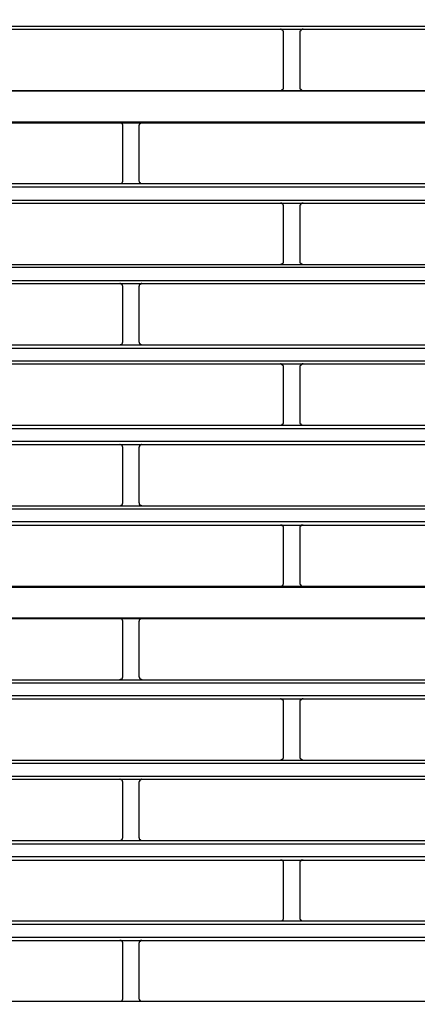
# Model space of a CAD drawing. Header units: millimetres. Extents: x 39871 to 53385, y 51832 to 57813.
# Tile 63 of 88: x 48597 to 48621, y 52684 to 52745. Entities that reach past the tile are written whole.
import ezdxf
from ezdxf import colors
from ezdxf.entities.mleader import LeaderData, LeaderLine
from ezdxf.math import Vec2, Vec3

# ---------------------------------------------------------------- set-up
doc = ezdxf.new("R2010")
doc.units = ezdxf.units.MM
doc.layers.add('AQUAREA', color=7, linetype='Continuous')
doc.layers.add('IS_KAN_OPIS', color=7, linetype='Continuous', lineweight=30)
doc.styles.add('ARIAL', font='ARIALN.TTF')

# ---------------------------------------------------------------- blocks, each defined once
blk = doc.blocks.new('SPLIT')
at = {"layer": 'AQUAREA'}
for points in [[(24308.59, -665.28), (24877.69, -665.28)], [(24308.59, -665.77), (24877.69, -665.77)], [(24740.7, -666.26), (24740.7, -666.26), (24740.7, -666.19), (24740.7, -666.12), (24740.7, -666.05), (24740.63, -666.05), (24740.63, -665.98), (24740.56, -665.98), (24740.56, -665.91), (24740.49, -665.91), (24740.49, -665.84), (24740.42, -665.84), (24740.35, -665.84), (24740.35, -665.77), (24740.28, -665.77), (24740.21, -665.77)], [(24743.71, -665.77), (24743.71, -665.77), (24743.64, -665.77), (24743.57, -665.77), (24743.57, -665.84), (24743.5, -665.84), (24743.43, -665.84), (24743.43, -665.91), (24743.36, -665.91), (24743.36, -665.98), (24743.29, -665.98), (24743.29, -666.05), (24743.22, -666.05), (24743.22, -666.12), (24743.22, -666.19), (24743.22, -666.26)], [(24740.7, -674.73), (24740.7, -666.26)], [(24743.22, -666.26), (24743.22, -674.73)], [(24740.21, -675.22), (24740.21, -675.22), (24740.28, -675.22), (24740.35, -675.22), (24740.35, -675.15), (24740.42, -675.15), (24740.49, -675.15), (24740.49, -675.08), (24740.56, -675.08), (24740.56, -675.01), (24740.63, -675.01), (24740.63, -674.94), (24740.7, -674.94), (24740.7, -674.87), (24740.7, -674.8), (24740.7, -674.73)], [(24743.22, -674.73), (24743.22, -674.73), (24743.22, -674.8), (24743.22, -674.87), (24743.22, -674.94), (24743.29, -674.94), (24743.29, -675.01), (24743.36, -675.01), (24743.36, -675.08), (24743.43, -675.08), (24743.43, -675.15), (24743.5, -675.15), (24743.57, -675.15), (24743.57, -675.22), (24743.64, -675.22), (24743.71, -675.22)], [(24308.59, -675.22), (24877.69, -675.22)], [(24308.59, -675.29), (24877.69, -675.29)], [(24308.59, -680.05), (24877.69, -680.05)], [(24308.59, -680.19), (24877.69, -680.19)], [(24715.92, -680.68), (24715.92, -680.68), (24715.92, -680.61), (24715.92, -680.54), (24715.92, -680.47), (24715.85, -680.47), (24715.85, -680.4), (24715.78, -680.33), (24715.78, -680.26), (24715.71, -680.26), (24715.64, -680.26), (24715.64, -680.19), (24715.57, -680.19), (24715.5, -680.19), (24715.43, -680.19)], [(24715.92, -689.08), (24715.92, -680.68)], [(24718.86, -680.19), (24718.86, -680.19), (24718.79, -680.19), (24718.72, -680.19), (24718.65, -680.19), (24718.65, -680.26), (24718.58, -680.26), (24718.58, -680.33), (24718.51, -680.33), (24718.51, -680.4), (24718.44, -680.4), (24718.44, -680.47), (24718.44, -680.54), (24718.37, -680.61), (24718.37, -680.68)], [(24718.37, -680.68), (24718.37, -689.08)], [(24308.59, -689.57), (24877.69, -689.57)], [(24308.59, -690.06), (24877.69, -690.06)], [(24715.43, -689.57), (24715.43, -689.57), (24715.5, -689.57), (24715.57, -689.57), (24715.64, -689.57), (24715.64, -689.5), (24715.71, -689.5), (24715.78, -689.5), (24715.78, -689.43), (24715.85, -689.36), (24715.85, -689.29), (24715.92, -689.29), (24715.92, -689.22), (24715.92, -689.15), (24715.92, -689.08)], [(24718.37, -689.08), (24718.37, -689.08), (24718.37, -689.15), (24718.44, -689.22), (24718.44, -689.29), (24718.44, -689.36), (24718.51, -689.36), (24718.51, -689.43), (24718.58, -689.43), (24718.58, -689.5), (24718.65, -689.5), (24718.65, -689.57), (24718.72, -689.57), (24718.79, -689.57), (24718.86, -689.57)], [(24308.59, -692.09), (24877.69, -692.09)], [(24308.59, -692.58), (24877.69, -692.58)], [(24740.7, -693.07), (24740.7, -693.07), (24740.7, -693), (24740.7, -692.93), (24740.7, -692.86), (24740.63, -692.86), (24740.63, -692.79), (24740.63, -692.72), (24740.56, -692.72), (24740.56, -692.65), (24740.49, -692.65), (24740.42, -692.65), (24740.42, -692.58), (24740.35, -692.58), (24740.28, -692.58), (24740.21, -692.58)], [(24740.7, -701.47), (24740.7, -693.07)], [(24743.71, -692.58), (24743.71, -692.58), (24743.64, -692.58), (24743.57, -692.58), (24743.5, -692.58), (24743.5, -692.65), (24743.43, -692.65), (24743.36, -692.65), (24743.36, -692.72), (24743.29, -692.72), (24743.29, -692.79), (24743.29, -692.86), (24743.22, -692.86), (24743.22, -692.93), (24743.22, -693), (24743.22, -693.07)], [(24743.22, -693.07), (24743.22, -701.47)], [(24308.59, -702.03), (24877.69, -702.03)], [(24308.59, -702.45), (24877.69, -702.45)], [(24740.21, -702.03), (24740.21, -702.03), (24740.28, -701.96), (24740.35, -701.96), (24740.42, -701.96), (24740.49, -701.96), (24740.49, -701.89), (24740.56, -701.89), (24740.56, -701.82), (24740.63, -701.82), (24740.63, -701.75), (24740.7, -701.75), (24740.7, -701.68), (24740.7, -701.61), (24740.7, -701.54), (24740.7, -701.47)], [(24743.22, -701.47), (24743.22, -701.54), (24743.22, -701.61), (24743.22, -701.68), (24743.22, -701.75), (24743.29, -701.75), (24743.29, -701.82), (24743.36, -701.82), (24743.36, -701.89), (24743.43, -701.89), (24743.43, -701.96), (24743.5, -701.96), (24743.57, -701.96), (24743.64, -701.96), (24743.71, -702.03)], [(24308.59, -704.48), (24877.69, -704.48)], [(24308.59, -704.97), (24877.69, -704.97)], [(24715.92, -705.46), (24715.92, -705.46), (24715.92, -705.39), (24715.92, -705.32), (24715.85, -705.32), (24715.85, -705.25), (24715.85, -705.18), (24715.78, -705.18), (24715.78, -705.11), (24715.71, -705.11), (24715.71, -705.04), (24715.64, -705.04), (24715.57, -704.97), (24715.5, -704.97), (24715.43, -704.97)], [(24715.92, -713.93), (24715.92, -705.46)], [(24718.86, -704.97), (24718.86, -704.97), (24718.79, -704.97), (24718.72, -704.97), (24718.72, -705.04), (24718.65, -705.04), (24718.58, -705.04), (24718.58, -705.11), (24718.51, -705.11), (24718.51, -705.18), (24718.44, -705.18), (24718.44, -705.25), (24718.44, -705.32), (24718.44, -705.39), (24718.37, -705.39), (24718.37, -705.46)], [(24718.37, -705.46), (24718.37, -713.93)], [(24308.59, -714.42), (24877.69, -714.42)], [(24715.43, -714.42), (24715.43, -714.42), (24715.5, -714.42), (24715.5, -714.35), (24715.57, -714.35), (24715.64, -714.35), (24715.71, -714.35), (24715.71, -714.28), (24715.78, -714.28), (24715.78, -714.21), (24715.85, -714.21), (24715.85, -714.14), (24715.85, -714.07), (24715.92, -714.07), (24715.92, -714), (24715.92, -713.93)], [(24718.37, -713.93), (24718.37, -713.93), (24718.37, -714), (24718.44, -714), (24718.44, -714.07), (24718.44, -714.14), (24718.51, -714.14), (24718.51, -714.21), (24718.51, -714.28), (24718.58, -714.28), (24718.65, -714.28), (24718.65, -714.35), (24718.72, -714.35), (24718.79, -714.35), (24718.79, -714.42), (24718.86, -714.42)], [(24308.59, -714.91), (24877.69, -714.91)], [(24308.59, -716.87), (24877.69, -716.87)], [(24308.59, -717.36), (24877.69, -717.36)], [(24740.7, -717.85), (24740.7, -717.85), (24740.7, -717.78), (24740.7, -717.71), (24740.7, -717.64), (24740.63, -717.64), (24740.63, -717.57), (24740.56, -717.57), (24740.56, -717.5), (24740.49, -717.5), (24740.49, -717.43), (24740.42, -717.43), (24740.35, -717.43), (24740.35, -717.36), (24740.28, -717.36), (24740.21, -717.36)], [(24743.71, -717.36), (24743.71, -717.36), (24743.64, -717.36), (24743.57, -717.36), (24743.57, -717.43), (24743.5, -717.43), (24743.43, -717.43), (24743.43, -717.5), (24743.36, -717.5), (24743.36, -717.57), (24743.29, -717.57), (24743.29, -717.64), (24743.22, -717.64), (24743.22, -717.71), (24743.22, -717.78), (24743.22, -717.85)], [(24740.7, -726.32), (24740.7, -717.85)], [(24743.22, -717.85), (24743.22, -726.32)], [(24740.21, -726.81), (24740.21, -726.81), (24740.28, -726.81), (24740.35, -726.81), (24740.35, -726.74), (24740.42, -726.74), (24740.49, -726.74), (24740.49, -726.67), (24740.56, -726.67), (24740.56, -726.6), (24740.63, -726.6), (24740.63, -726.53), (24740.7, -726.53), (24740.7, -726.46), (24740.7, -726.39), (24740.7, -726.32)], [(24743.22, -726.32), (24743.22, -726.32), (24743.22, -726.39), (24743.22, -726.46), (24743.22, -726.53), (24743.29, -726.53), (24743.29, -726.6), (24743.36, -726.6), (24743.36, -726.67), (24743.43, -726.67), (24743.43, -726.74), (24743.5, -726.74), (24743.57, -726.74), (24743.57, -726.81), (24743.64, -726.81), (24743.71, -726.81)], [(24308.59, -726.81), (24877.69, -726.81)], [(24308.59, -727.3), (24877.69, -727.3)], [(24308.59, -729.26), (24877.69, -729.26)], [(24308.59, -729.75), (24877.69, -729.75)], [(24715.92, -730.24), (24715.92, -730.24), (24715.92, -730.17), (24715.92, -730.1), (24715.85, -730.1), (24715.85, -730.03), (24715.85, -729.96), (24715.78, -729.96), (24715.78, -729.89), (24715.71, -729.89), (24715.71, -729.82), (24715.64, -729.82), (24715.57, -729.82), (24715.5, -729.82), (24715.5, -729.75), (24715.43, -729.75)], [(24718.86, -729.75), (24718.86, -729.75), (24718.79, -729.75), (24718.79, -729.82), (24718.72, -729.82), (24718.65, -729.82), (24718.65, -729.89), (24718.58, -729.89), (24718.51, -729.89), (24718.51, -729.96), (24718.51, -730.03), (24718.44, -730.03), (24718.44, -730.1), (24718.44, -730.17), (24718.37, -730.17), (24718.37, -730.24)], [(24715.92, -738.71), (24715.92, -730.24)], [(24718.37, -730.24), (24718.37, -738.71)], [(24715.43, -739.2), (24715.43, -739.2), (24715.5, -739.2), (24715.57, -739.2), (24715.64, -739.13), (24715.71, -739.13), (24715.71, -739.06), (24715.78, -739.06), (24715.78, -738.99), (24715.85, -738.99), (24715.85, -738.92), (24715.85, -738.85), (24715.92, -738.85), (24715.92, -738.78), (24715.92, -738.71)], [(24718.37, -738.71), (24718.37, -738.71), (24718.37, -738.78), (24718.44, -738.78), (24718.44, -738.85), (24718.44, -738.92), (24718.44, -738.99), (24718.51, -738.99), (24718.51, -739.06), (24718.58, -739.06), (24718.58, -739.13), (24718.65, -739.13), (24718.72, -739.13), (24718.72, -739.2), (24718.79, -739.2), (24718.86, -739.2)], [(24308.59, -739.2), (24877.69, -739.2)], [(24308.59, -739.69), (24877.69, -739.69)], [(24308.59, -741.65), (24877.69, -741.65)], [(24308.59, -742.21), (24877.69, -742.21)], [(24740.7, -742.7), (24740.7, -742.63), (24740.7, -742.56), (24740.7, -742.49), (24740.7, -742.42), (24740.63, -742.42), (24740.63, -742.35), (24740.56, -742.35), (24740.56, -742.28), (24740.49, -742.28), (24740.49, -742.21), (24740.42, -742.21), (24740.35, -742.21), (24740.28, -742.21), (24740.21, -742.21)], [(24740.7, -751.1), (24740.7, -742.7)], [(24743.71, -742.21), (24743.71, -742.21), (24743.64, -742.21), (24743.57, -742.21), (24743.5, -742.21), (24743.43, -742.21), (24743.43, -742.28), (24743.36, -742.28), (24743.36, -742.35), (24743.29, -742.35), (24743.29, -742.42), (24743.22, -742.42), (24743.22, -742.49), (24743.22, -742.56), (24743.22, -742.63), (24743.22, -742.7)], [(24743.22, -742.7), (24743.22, -751.1)], [(24308.59, -751.59), (24877.69, -751.59)], [(24308.59, -751.73), (24877.69, -751.73)], [(24740.21, -751.59), (24740.21, -751.59), (24740.28, -751.59), (24740.35, -751.59), (24740.42, -751.59), (24740.42, -751.52), (24740.49, -751.52), (24740.56, -751.52), (24740.56, -751.45), (24740.63, -751.45), (24740.63, -751.38), (24740.63, -751.31), (24740.7, -751.31), (24740.7, -751.24), (24740.7, -751.17), (24740.7, -751.1)], [(24743.22, -751.1), (24743.22, -751.1), (24743.22, -751.17), (24743.22, -751.24), (24743.22, -751.31), (24743.29, -751.31), (24743.29, -751.38), (24743.29, -751.45), (24743.36, -751.45), (24743.36, -751.52), (24743.43, -751.52), (24743.5, -751.52), (24743.5, -751.59), (24743.57, -751.59), (24743.64, -751.59), (24743.71, -751.59)], [(24308.59, -756.49), (24877.69, -756.49)], [(24308.59, -756.56), (24877.69, -756.56)], [(24715.92, -757.05), (24715.92, -757.05), (24715.92, -756.98), (24715.92, -756.91), (24715.85, -756.91), (24715.85, -756.84), (24715.85, -756.77), (24715.78, -756.77), (24715.78, -756.7), (24715.71, -756.7), (24715.71, -756.63), (24715.64, -756.63), (24715.57, -756.56), (24715.5, -756.56), (24715.43, -756.56)], [(24715.92, -765.52), (24715.92, -757.05)], [(24718.86, -756.56), (24718.86, -756.56), (24718.79, -756.56), (24718.72, -756.56), (24718.72, -756.63), (24718.65, -756.63), (24718.58, -756.63), (24718.58, -756.7), (24718.51, -756.7), (24718.51, -756.77), (24718.44, -756.77), (24718.44, -756.84), (24718.44, -756.91), (24718.44, -756.98), (24718.37, -756.98), (24718.37, -757.05)], [(24718.37, -757.05), (24718.37, -765.52)], [(24308.59, -766.01), (24877.69, -766.01)], [(24715.43, -766.01), (24715.43, -766.01), (24715.5, -766.01), (24715.5, -765.94), (24715.57, -765.94), (24715.64, -765.94), (24715.71, -765.94), (24715.71, -765.87), (24715.78, -765.87), (24715.78, -765.8), (24715.85, -765.8), (24715.85, -765.73), (24715.85, -765.66), (24715.92, -765.66), (24715.92, -765.59), (24715.92, -765.52)], [(24718.37, -765.52), (24718.37, -765.52), (24718.37, -765.59), (24718.44, -765.59), (24718.44, -765.66), (24718.44, -765.73), (24718.51, -765.73), (24718.51, -765.8), (24718.51, -765.87), (24718.58, -765.87), (24718.65, -765.87), (24718.65, -765.94), (24718.72, -765.94), (24718.79, -765.94), (24718.79, -766.01), (24718.86, -766.01)], [(24308.59, -766.5), (24877.69, -766.5)], [(24308.59, -768.46), (24877.69, -768.46)], [(24308.59, -768.95), (24877.69, -768.95)], [(24740.7, -769.44), (24740.7, -769.44), (24740.7, -769.37), (24740.7, -769.3), (24740.7, -769.23), (24740.63, -769.23), (24740.63, -769.16), (24740.56, -769.16), (24740.56, -769.09), (24740.49, -769.09), (24740.49, -769.02), (24740.42, -769.02), (24740.35, -769.02), (24740.35, -768.95), (24740.28, -768.95), (24740.21, -768.95)], [(24743.71, -768.95), (24743.71, -768.95), (24743.64, -768.95), (24743.57, -768.95), (24743.57, -769.02), (24743.5, -769.02), (24743.43, -769.02), (24743.43, -769.09), (24743.36, -769.09), (24743.36, -769.16), (24743.29, -769.16), (24743.29, -769.23), (24743.22, -769.23), (24743.22, -769.3), (24743.22, -769.37), (24743.22, -769.44)], [(24740.7, -777.91), (24740.7, -769.44)], [(24743.22, -769.44), (24743.22, -777.91)], [(24740.21, -778.4), (24740.21, -778.4), (24740.28, -778.4), (24740.35, -778.4), (24740.35, -778.33), (24740.42, -778.33), (24740.49, -778.33), (24740.49, -778.26), (24740.56, -778.26), (24740.56, -778.19), (24740.63, -778.19), (24740.63, -778.12), (24740.7, -778.12), (24740.7, -778.05), (24740.7, -777.98), (24740.7, -777.91)], [(24743.22, -777.91), (24743.22, -777.91), (24743.22, -777.98), (24743.22, -778.05), (24743.22, -778.12), (24743.29, -778.12), (24743.29, -778.19), (24743.36, -778.19), (24743.36, -778.26), (24743.43, -778.26), (24743.43, -778.33), (24743.5, -778.33), (24743.57, -778.33), (24743.57, -778.4), (24743.64, -778.4), (24743.71, -778.4)], [(24308.59, -778.4), (24877.69, -778.4)], [(24308.59, -778.89), (24877.69, -778.89)], [(24308.59, -780.85), (24877.69, -780.85)], [(24308.59, -781.34), (24877.69, -781.34)], [(24715.92, -781.83), (24715.92, -781.83), (24715.92, -781.76), (24715.92, -781.69), (24715.85, -781.69), (24715.85, -781.62), (24715.85, -781.55), (24715.78, -781.55), (24715.78, -781.48), (24715.71, -781.48), (24715.71, -781.41), (24715.64, -781.41), (24715.57, -781.41), (24715.5, -781.41), (24715.5, -781.34), (24715.43, -781.34)], [(24718.86, -781.34), (24718.86, -781.34), (24718.79, -781.34), (24718.79, -781.41), (24718.72, -781.41), (24718.65, -781.41), (24718.65, -781.48), (24718.58, -781.48), (24718.51, -781.48), (24718.51, -781.55), (24718.51, -781.62), (24718.44, -781.62), (24718.44, -781.69), (24718.44, -781.76), (24718.37, -781.76), (24718.37, -781.83)], [(24715.92, -790.3), (24715.92, -781.83)], [(24718.37, -781.83), (24718.37, -790.3)], [(24715.43, -790.79), (24715.43, -790.79), (24715.5, -790.79), (24715.57, -790.79), (24715.64, -790.72), (24715.71, -790.72), (24715.71, -790.65), (24715.78, -790.65), (24715.78, -790.58), (24715.85, -790.58), (24715.85, -790.51), (24715.85, -790.44), (24715.92, -790.44), (24715.92, -790.37), (24715.92, -790.3)], [(24718.37, -790.3), (24718.37, -790.3), (24718.37, -790.37), (24718.44, -790.37), (24718.44, -790.44), (24718.44, -790.51), (24718.44, -790.58), (24718.51, -790.58), (24718.51, -790.65), (24718.58, -790.65), (24718.58, -790.72), (24718.65, -790.72), (24718.72, -790.72), (24718.72, -790.79), (24718.79, -790.79), (24718.86, -790.79)], [(24308.59, -790.79), (24877.69, -790.79)], [(24308.59, -791.28), (24877.69, -791.28)], [(24308.59, -793.24), (24877.69, -793.24)], [(24308.59, -793.8), (24877.69, -793.8)], [(24740.7, -794.29), (24740.7, -794.22), (24740.7, -794.15), (24740.7, -794.08), (24740.7, -794.01), (24740.63, -794.01), (24740.63, -793.94), (24740.56, -793.94), (24740.56, -793.87), (24740.49, -793.87), (24740.49, -793.8), (24740.42, -793.8), (24740.35, -793.8), (24740.28, -793.8), (24740.21, -793.8)], [(24740.7, -802.69), (24740.7, -794.29)], [(24743.71, -793.8), (24743.71, -793.8), (24743.64, -793.8), (24743.57, -793.8), (24743.5, -793.8), (24743.43, -793.8), (24743.43, -793.87), (24743.36, -793.87), (24743.36, -793.94), (24743.29, -793.94), (24743.29, -794.01), (24743.22, -794.01), (24743.22, -794.08), (24743.22, -794.15), (24743.22, -794.22), (24743.22, -794.29)], [(24743.22, -794.29), (24743.22, -802.69)], [(24308.59, -803.18), (24877.69, -803.18)], [(24308.59, -803.67), (24877.69, -803.67)], [(24740.21, -803.18), (24740.21, -803.18), (24740.28, -803.18), (24740.35, -803.18), (24740.42, -803.18), (24740.42, -803.11), (24740.49, -803.11), (24740.56, -803.11), (24740.56, -803.04), (24740.63, -803.04), (24740.63, -802.97), (24740.63, -802.9), (24740.7, -802.9), (24740.7, -802.83), (24740.7, -802.76), (24740.7, -802.69)], [(24743.22, -802.69), (24743.22, -802.69), (24743.22, -802.76), (24743.22, -802.83), (24743.22, -802.9), (24743.29, -802.9), (24743.29, -802.97), (24743.29, -803.04), (24743.36, -803.04), (24743.36, -803.11), (24743.43, -803.11), (24743.5, -803.11), (24743.5, -803.18), (24743.57, -803.18), (24743.64, -803.18), (24743.71, -803.18)], [(24308.59, -805.7), (24877.69, -805.7)], [(24308.59, -806.19), (24877.69, -806.19)], [(24715.92, -806.68), (24715.92, -806.68), (24715.92, -806.61), (24715.92, -806.54), (24715.92, -806.47), (24715.85, -806.47), (24715.85, -806.4), (24715.78, -806.33), (24715.78, -806.26), (24715.71, -806.26), (24715.64, -806.26), (24715.64, -806.19), (24715.57, -806.19), (24715.5, -806.19), (24715.43, -806.19)], [(24715.92, -815.08), (24715.92, -806.68)], [(24718.86, -806.19), (24718.86, -806.19), (24718.79, -806.19), (24718.72, -806.19), (24718.65, -806.19), (24718.65, -806.26), (24718.58, -806.26), (24718.58, -806.33), (24718.51, -806.33), (24718.51, -806.4), (24718.44, -806.4), (24718.44, -806.47), (24718.44, -806.54), (24718.37, -806.61), (24718.37, -806.68)], [(24718.37, -806.68), (24718.37, -815.08)], [(24308.59, -815.57), (24877.69, -815.57)], [(24715.43, -815.57), (24715.43, -815.57), (24715.5, -815.57), (24715.57, -815.57), (24715.64, -815.57), (24715.64, -815.5), (24715.71, -815.5), (24715.78, -815.5), (24715.78, -815.43), (24715.85, -815.36), (24715.85, -815.29), (24715.92, -815.29), (24715.92, -815.22), (24715.92, -815.15), (24715.92, -815.08)], [(24718.37, -815.08), (24718.37, -815.08), (24718.37, -815.15), (24718.44, -815.22), (24718.44, -815.29), (24718.44, -815.36), (24718.51, -815.36), (24718.51, -815.43), (24718.58, -815.43), (24718.58, -815.5), (24718.65, -815.5), (24718.65, -815.57), (24718.72, -815.57), (24718.79, -815.57), (24718.86, -815.57)]]:
    blk.add_lwpolyline(points, dxfattribs=at)
blk.add_open_spline([(24849.6, -639.5), (24849.6, -502.51), (24738.55, -391.46), (24601.57, -391.46), (24464.58, -391.46), (24353.54, -502.51), (24353.54, -639.5), (24353.54, -776.48), (24464.58, -887.53), (24601.57, -887.53), (24738.55, -887.53), (24849.6, -776.48), (24849.6, -639.5)], degree=3, knots=[0, 0, 0, 0, 1, 1, 1, 2, 2, 2, 3, 3, 3, 4, 4, 4, 4], dxfattribs=at)
blk = doc.blocks.new('_None')

msp = doc.modelspace()

# ---------------------------------------------------------------- block references
at = {"lineweight": 13, "xscale": 0.4, "yscale": 0.4, "zscale": 0.4}
msp.add_blockref('SPLIT', (38716.626, 53010.774), dxfattribs=at)

# ---------------------------------------------------------------- leaders
at = {"layer": 'IS_KAN_OPIS', "color": 212}
ml = msp.add_multileader_mtext('Standard', dxfattribs=at)
ml.set_content('\\pxql;{\\C256;Układ pompowy - \\A1;obieg ogrzewania\\Pgrzejnikowego 55/45%%DC; 35kPa; 11,3kW; 917,53kg/h\\P\\C1;Pompa  1~230V; 0,2kW}', color=212, style='ARIAL')
ml.set_leader_properties(color=212)
ml.set_arrow_properties(name='NONE')
ml.build(insert=Vec2(0, 0))
ml.multileader.update_dxf_attribs({"text_left_attachment_type": 6, "text_right_attachment_type": 6, "dogleg_length": 5, "arrow_head_size": 3})
ctx = ml.context
ctx.base_point, ctx.char_height, ctx.arrow_head_size, ctx.landing_gap_size, ctx.plane_origin = Vec3(45306.642, 52379.527), 30, 3, 1, Vec3(43632.71, 52295.388)
ctx.left_attachment, ctx.right_attachment = 6, 6
notes = []
notes.append((ctx, [(0, (1, 1, 0), (45301.642, 52379.527), (1, 0), 5, [(0, [(45125.376, 52771.048)], 0, [])])]))
ctx.mtext.insert, ctx.mtext.width, ctx.mtext.flow_direction = Vec3(45307.642, 52417.856), 8077.03979, 5
for ctx, leaders in notes:
    for number, flags, end, landing, length, lines in leaders:
        leader = LeaderData()
        leader.index, (leader.has_last_leader_line, leader.has_dogleg_vector, leader.attachment_direction) = number, flags
        leader.last_leader_point, leader.dogleg_vector, leader.dogleg_length = Vec3(end), Vec3(landing), length
        for number, points, colour, breaks in lines:
            line = LeaderLine()
            line.index, line.vertices, line.color, line.breaks = number, Vec3.list(points), colors.encode_raw_color(colour), breaks
            leader.lines.append(line)
        ctx.leaders.append(leader)

doc.saveas('drawing.dxf')
